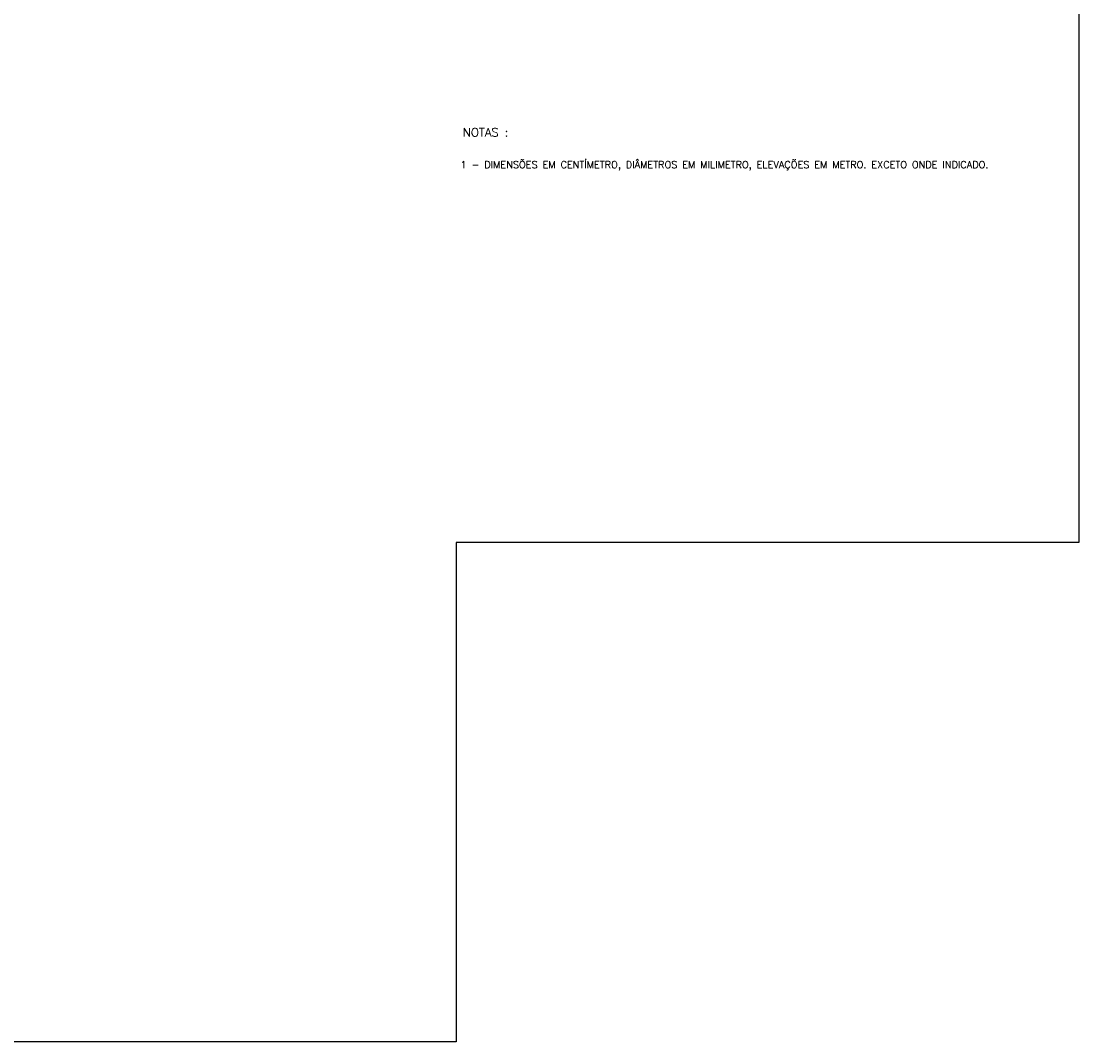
# Model space of a CAD drawing. Header units: millimetres. Extents: x 6229 to 11806, y 4271 to 11505.
# Tile 12 of 25: x 9489 to 10975, y 4271 to 5706. Entities that reach past the tile are written whole.
import ezdxf
from ezdxf.enums import TextEntityAlignment as Align

# ---------------------------------------------------------------- set-up
doc = ezdxf.new("R2010")
doc.units = ezdxf.units.MM
doc.header["$LTSCALE"] = 8
doc.header["$MEASUREMENT"] = 0
for name, color, linetype in [('CARIMBO', 7, 'Continuous'), ('RELAÇÃO', 2, 'Continuous'), ('TEXTO', 2, 'Continuous')]:
    doc.layers.add(name, color=color, linetype=linetype)
doc.styles.add('ROMAMS', font='ROMANS.shx', dxfattribs={"height": 1.2})
doc.styles.add('ROMANS', font='ROMANS.shx')

msp = doc.modelspace()

# ---------------------------------------------------------------- linework, layer by layer
at = {"layer": 'CARIMBO', "color": 9}
msp.add_lwpolyline([(6945.3, 4271.2), (6945.3, 7141.2), (10975.3, 7141.2), (10975.3, 4973.1), (10100.3, 4973.1), (10100.3, 4271.2)], close=True, dxfattribs=at)

# ---------------------------------------------------------------- texts
at = {"layer": 'RELAÇÃO', "color": 4, "style": 'ROMANS'}
msp.add_text('NOTAS :', height=12, dxfattribs=at).set_placement((10141.6, 5549.8), align=Align.MIDDLE)
at = {"layer": 'TEXTO', "linetype": 'Continuous', "style": 'ROMAMS'}
msp.add_text('1 - DIMENSÕES EM CENTÍMETRO, DIÂMETROS EM MILIMETRO, ELEVAÇÕES EM METRO. EXCETO ONDE INDICADO.', height=10, dxfattribs=at).set_placement((10106.4, 5509.4), align=Align.TOP_LEFT)

doc.saveas('drawing.dxf')
